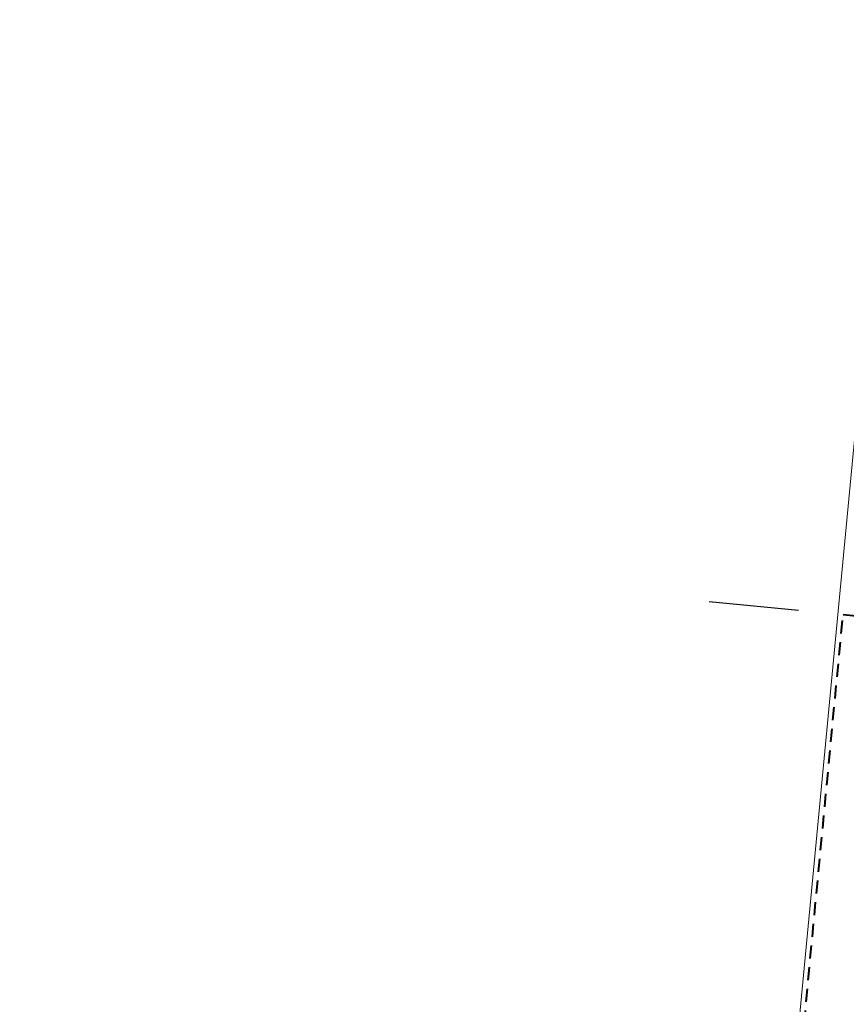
# Model space of a CAD drawing. Extents: x -11 to 1364399, y -11 to 423796.
# Tile 48 of 55: x 1364071 to 1364209, y 423454 to 423619. Entities that reach past the tile are written whole.
import ezdxf

# ---------------------------------------------------------------- set-up
doc = ezdxf.new("R2010")
doc.units = 0
doc.header["$MEASUREMENT"] = 0
doc.linetypes.add('DGN Style 2', pattern=[3.645058, 2.187035, -1.458023])
for name, color, linetype, lineweight, plot in [('CM_Corridor_Conceptual (Construction)', 7, 'Continuous', 0, False), ('CM_Corridor_Final (Construction)', 7, 'Continuous', 30, False), ('CM_Corridor_Range_Final (Construction)', 1, 'DGN Style 2', 30, False)]:
    doc.layers.add(name, color=color, linetype=linetype, lineweight=lineweight, plot=plot)

# ---------------------------------------------------------------- blocks, each defined once
blk = doc.blocks.new('*U33', base_point=(1364189.51, 423113.4))
at = {"layer": 'CM_Corridor_Final (Construction)', "transparency": 33554559}
blk.add_line((1364201.4, 423519.69), (1364186.43, 423521.12), dxfattribs=at)
blk = doc.blocks.new('*U34', base_point=(1364186.62, 423117.89))
at = {"layer": 'CM_Corridor_Range_Final (Construction)', "linetype": 'DGN Style 2', "lineweight": 40, "transparency": 33554559}
blk.add_line((1364208.89, 423519.01), (1364398.63, 423500.94), dxfattribs=at)
at = {"layer": 'CM_Corridor_Range_Final (Construction)', "linetype": 'DGN Style 2', "lineweight": 40, "transparency": 33554559, "flags": 128}
blk.add_lwpolyline([(1364032.54, 422783.47), (1364112.93, 422925.42, 0.105465), (1364169.45, 423104.9), (1364208.89, 423519.01)], format="xyb", dxfattribs=at)
blk = doc.blocks.new('*U75', base_point=(1364153.62, 423131.22))
at = {"layer": 'CM_Corridor_Conceptual (Construction)', "transparency": 33554559, "flags": 128}
blk.add_lwpolyline([(1363982.5, 422696.89), (1364115.88, 422932.42, 0.075034), (1364160.12, 423048.03), (1364101.58, 423054.35), (1364116.69, 423194.27), (1364176.47, 423187.81), (1364217.5, 423618.64)], format="xyb", dxfattribs=at)
blk = doc.blocks.new('*U76', base_point=(1364153.62, 423131.22))
at = {"layer": 'CM_Corridor_Conceptual (Construction)', "transparency": 33554559, "flags": 128}
blk.add_lwpolyline([(1363982.5, 422696.89), (1364115.88, 422932.42, 0.075034), (1364160.12, 423048.03), (1364101.58, 423054.35), (1364116.69, 423194.27), (1364176.47, 423187.81), (1364217.5, 423618.64)], format="xyb", dxfattribs=at)

msp = doc.modelspace()

# ---------------------------------------------------------------- block references
at = {"layer": 'CM_Corridor_Conceptual (Construction)', "transparency": 33554559}
for name in ['*U75', '*U76']:
    msp.add_blockref(name, (1364153.62, 423131.22), dxfattribs=at)
at = {"layer": 'CM_Corridor_Final (Construction)', "transparency": 33554559}
msp.add_blockref('*U33', (1364189.51, 423113.4), dxfattribs=at)
at = {"layer": 'CM_Corridor_Range_Final (Construction)', "linetype": 'DGN Style 2', "lineweight": 40, "transparency": 33554559}
msp.add_blockref('*U34', (1364186.62, 423117.89), dxfattribs=at)

doc.saveas('drawing.dxf')
